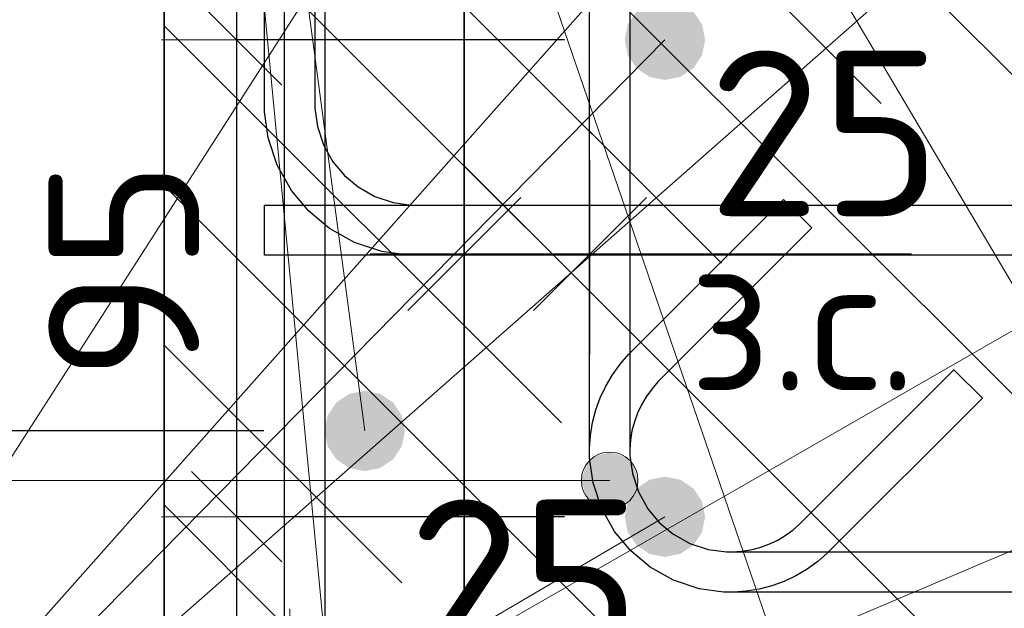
# Model space of a CAD drawing. Header units: metres. Extents: x -38 to 97, y -15 to 21.
# Tile 82 of 132: x 72.206 to 72.402, y 5.385 to 5.502. Entities that reach past the tile are written whole.
import ezdxf

# ---------------------------------------------------------------- set-up
doc = ezdxf.new("R2010")
doc.units = ezdxf.units.M
doc.header["$PDMODE"] = 65
for name, color, linetype, lineweight in [('XR$3$Арм.стержн. Хомут', 240, 'Continuous', 35), ('XR$3$Арм.стержн.горизонт. 1', 180, 'Continuous', 35), ('XR$3$Размерная линия (1)', 7, 'Continuous', 13), ('XR$3$Размерная линия_ общее', 7, 'Continuous', 13), ('XR$5$Арм. стержнями нижней зоны', 180, 'Continuous', 35), ('XR$5$Арм.стержн. Арматура края', 96, 'Continuous', 35), ('XR$5$Арм.стержн. Хомут', 240, 'Continuous', 35), ('XR$5$Арм.стержн.горизонт. 1', 180, 'Continuous', 35), ('XR$5$Размерная линия (1)', 7, 'Continuous', 13), ('XR$5$Размерная линия_ общее', 7, 'Continuous', 13)]:
    doc.layers.add(name, color=color, linetype=linetype, lineweight=lineweight)
doc.styles.add('ISOCPEUR', font='txt')
doc.dimstyles.new('DIMSTYLE_11', dxfattribs={"dimtxt": 0.033, "dimasz": 0.0375, "dimexe": 0, "dimexo": 0, "dimgap": 0.0165, "dimtad": 2, "dimdec": 0, "dimlfac": 1000, "dimrnd": 1, "dimzin": 12, "dimdsep": 46, "dimtxsty": 'ISOCPEUR', "dimblk1": 'ALL_ML_STRICH', "dimblk2": 'ALL_ML_STRICH', "dimsah": 1, "dimcen": 0, "dimclrd": 7, "dimclre": 256, "dimclrt": 7, "dimadec": 0, "dimazin": 0, "dimtfac": 1, "dimtdec": 0, "dimtix": 1, "dimtmove": 2, "dimatfit": 3, "dimfxl": 0, "dimtvp": 1.2, "dimtzin": 0, "dimlwd": 0, "dimlwe": -3, "dimarcsym": 0})
doc.dimstyles.new('DIMSTYLE_12', dxfattribs={"dimtxt": 0.03, "dimasz": 0.03, "dimexe": 0, "dimexo": 0, "dimgap": 0.015, "dimtad": 2, "dimdec": 0, "dimlfac": 1000, "dimrnd": 1, "dimzin": 12, "dimdsep": 46, "dimtxsty": 'ISOCPEUR', "dimblk1": 'ALL_ML_STRICH', "dimblk2": 'ALL_ML_STRICH', "dimsah": 1, "dimcen": 0, "dimclrd": 7, "dimclre": 256, "dimclrt": 7, "dimadec": 0, "dimazin": 0, "dimtfac": 1, "dimtdec": 0, "dimtix": 1, "dimtmove": 2, "dimatfit": 3, "dimfxl": 0, "dimtzin": 0, "dimlwd": 0, "dimlwe": -3, "dimarcsym": 0})
doc.dimstyles.new('DIMSTYLE_14', dxfattribs={"dimtxt": 0.03, "dimasz": 0.03, "dimexe": 0, "dimexo": 0, "dimgap": 0.015, "dimtad": 2, "dimdec": 0, "dimlfac": 1000, "dimrnd": 1, "dimzin": 12, "dimdsep": 46, "dimtxsty": 'ISOCPEUR', "dimblk1": 'ALL_ML_STRICH', "dimblk2": 'ALL_ML_STRICH', "dimsah": 1, "dimcen": 0, "dimclrd": 7, "dimclre": 256, "dimclrt": 7, "dimadec": 0, "dimazin": 0, "dimtfac": 1, "dimtdec": 0, "dimtix": 1, "dimtmove": 2, "dimatfit": 3, "dimfxl": 0, "dimtvp": 1.2, "dimtzin": 0, "dimlwd": 0, "dimlwe": -3, "dimarcsym": 0})
doc.dimstyles.new('DIMSTYLE_15', dxfattribs={"dimtxt": 0.03, "dimasz": 0.03, "dimexe": 0, "dimexo": 0, "dimgap": 0.015, "dimtad": 0, "dimdec": 0, "dimlfac": 1000, "dimrnd": 1, "dimzin": 12, "dimdsep": 46, "dimtxsty": 'ISOCPEUR', "dimblk1": 'ALL_ML_STRICH', "dimblk2": 'ALL_ML_STRICH', "dimsah": 1, "dimcen": 0, "dimclrd": 7, "dimclre": 256, "dimclrt": 7, "dimadec": 0, "dimazin": 0, "dimtfac": 1, "dimtdec": 0, "dimtix": 1, "dimtmove": 2, "dimatfit": 3, "dimfxl": 0, "dimtvp": 1.2, "dimtzin": 0, "dimlwd": 0, "dimlwe": -3, "dimarcsym": 0})
doc.dimstyles.new('DIMSTYLE_24', dxfattribs={"dimtxt": 0.03, "dimasz": 0.03, "dimexe": 0, "dimexo": 0, "dimgap": 0.015, "dimtad": 2, "dimdec": 0, "dimlfac": 1000, "dimrnd": 5, "dimzin": 12, "dimdsep": 46, "dimtxsty": 'ISOCPEUR', "dimblk1": 'ALL_ML_STRICH', "dimblk2": 'ALL_ML_STRICH', "dimsah": 1, "dimcen": 0, "dimclrd": 7, "dimclre": 256, "dimclrt": 7, "dimadec": 0, "dimazin": 0, "dimtfac": 1, "dimtdec": 0, "dimtix": 1, "dimtmove": 2, "dimatfit": 3, "dimfxl": 0, "dimtzin": 0, "dimlwd": 0, "dimlwe": -3, "dimarcsym": 0})
pattern_1 = [(135, (0, 0), (-0.031819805, -0.031819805), [0.4, -0.05, 0, -0.05]), (135, (-0.01591, -0.01591), (-0.031819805, -0.031819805), [0.8, -0.1, 0.1, -0.1])]

# ---------------------------------------------------------------- blocks, each defined once
blk = doc.blocks.new('ALL_ML_STRICH')
at = {"color": 0, "linetype": 'ByBlock', "lineweight": -2}
for p, q in [((0, -0.5), (0, 0.5)), ((-0.3, -0.3), (0.3, 0.3)), ((-1, 0), (0.5, 0))]:
    blk.add_line(p, q, dxfattribs=at)
blk = doc.blocks.new('*D77')
at = {"layer": 'DEFPOINTS', "color": 7, "linetype": 'Continuous', "lineweight": 13, "transparency": 33554687}
for p in [(72.29474, 5.66307), (72.1744, 5.36307), (72.2947, 5.36307)]:
    blk.add_point(p, dxfattribs=at)
at = {"layer": 'XR$3$Размерная линия (1)', "color": 9, "linetype": 'Continuous', "lineweight": -2, "true_color": 0xc7c7c7, "transparency": 33554687}
for p, q in [((72.27474, 5.66307), (72.1744, 5.66307)), ((72.2747, 5.36307), (72.1744, 5.36307))]:
    blk.add_line(p, q, dxfattribs=at)
at = {"layer": 'XR$3$Размерная линия (1)', "color": 7, "linetype": 'Continuous', "lineweight": -2, "transparency": 33554687}
blk.add_line((72.1744, 5.36307), (72.1744, 5.66307), dxfattribs=at)
at = {"layer": 'XR$3$Размерная линия (1)', "color": 7, "linetype": 'Continuous', "lineweight": 13, "transparency": 33554687, "xscale": 0.03, "yscale": 0.03, "zscale": 0.03}
for p, rotation in [((72.1744, 5.66307), 90), ((72.1744, 5.36307), 270)]:
    blk.add_blockref('ALL_ML_STRICH', p, dxfattribs=dict(at, rotation=rotation))
at = {"layer": 'XR$3$Размерная линия (1)', "color": 7, "linetype": 'Continuous', "lineweight": 13, "transparency": 33554687, "insert": (72.1519, 5.51457), "char_height": 0.03, "width": 0.09, "attachment_point": 5, "rotation": 90, "style": 'ISOCPEUR'}
blk.add_mtext('\\A1;{300}', dxfattribs=at)
blk = doc.blocks.new('*D82')
at = {"layer": 'DEFPOINTS', "color": 7, "linetype": 'Continuous', "lineweight": 13, "transparency": 33554687}
for p in [(72.33466, 5.40307), (72.29474, 5.36307), (72.29474, 5.28783)]:
    blk.add_point(p, dxfattribs=at)
at = {"layer": 'XR$3$Размерная линия (1)', "color": 9, "linetype": 'Continuous', "lineweight": -2, "true_color": 0xc7c7c7, "transparency": 33554687}
for p, q in [((72.33466, 5.38307), (72.33466, 5.28783)), ((72.29474, 5.34307), (72.29474, 5.28783))]:
    blk.add_line(p, q, dxfattribs=at)
at = {"layer": 'XR$3$Размерная линия (1)', "color": 7, "linetype": 'Continuous', "lineweight": -2, "transparency": 33554687}
blk.add_line((72.29474, 5.28783), (72.33466, 5.28783), dxfattribs=at)
at = {"layer": 'XR$3$Размерная линия (1)', "color": 7, "linetype": 'Continuous', "lineweight": 13, "transparency": 33554687, "xscale": 0.03, "yscale": 0.03, "zscale": 0.03, "rotation": 180}
blk.add_blockref('ALL_ML_STRICH', (72.29474, 5.28783), dxfattribs=at)
at = {"layer": 'XR$3$Размерная линия (1)', "color": 7, "linetype": 'Continuous', "lineweight": 13, "transparency": 33554687, "xscale": 0.03, "yscale": 0.03, "zscale": 0.03}
blk.add_blockref('ALL_ML_STRICH', (72.33466, 5.28783), dxfattribs=at)
at = {"layer": 'XR$3$Размерная линия (1)', "color": 7, "linetype": 'Continuous', "lineweight": 13, "transparency": 33554687, "insert": (72.25144, 5.26076), "char_height": 0.03, "width": 0.06, "attachment_point": 5, "style": 'ISOCPEUR'}
blk.add_mtext('\\A1;{40}', dxfattribs=at)
blk = doc.blocks.new('*D83')
at = {"layer": 'DEFPOINTS', "color": 7, "linetype": 'Continuous', "lineweight": 13, "transparency": 33554687}
for p in [(72.33466, 5.40307), (72.41966, 5.40307), (72.33466, 5.28783)]:
    blk.add_point(p, dxfattribs=at)
at = {"layer": 'XR$3$Размерная линия (1)', "color": 9, "linetype": 'Continuous', "lineweight": -2, "true_color": 0xc7c7c7, "transparency": 33554687}
for p, q in [((72.33466, 5.38307), (72.33466, 5.28783)), ((72.41966, 5.38307), (72.41966, 5.28783))]:
    blk.add_line(p, q, dxfattribs=at)
at = {"layer": 'XR$3$Размерная линия (1)', "color": 7, "linetype": 'Continuous', "lineweight": -2, "transparency": 33554687}
blk.add_line((72.33466, 5.28783), (72.41966, 5.28783), dxfattribs=at)
at = {"layer": 'XR$3$Размерная линия (1)', "color": 7, "linetype": 'Continuous', "lineweight": 13, "transparency": 33554687, "xscale": 0.03, "yscale": 0.03, "zscale": 0.03, "rotation": 180}
blk.add_blockref('ALL_ML_STRICH', (72.33466, 5.28783), dxfattribs=at)
at = {"layer": 'XR$3$Размерная линия (1)', "color": 7, "linetype": 'Continuous', "lineweight": 13, "transparency": 33554687, "xscale": 0.03, "yscale": 0.03, "zscale": 0.03}
blk.add_blockref('ALL_ML_STRICH', (72.41966, 5.28783), dxfattribs=at)
at = {"layer": 'XR$3$Размерная линия (1)', "color": 7, "linetype": 'Continuous', "lineweight": 13, "transparency": 33554687, "insert": (72.37866, 5.31033), "char_height": 0.03, "width": 0.06, "attachment_point": 5, "style": 'ISOCPEUR'}
blk.add_mtext('\\A1;{85}', dxfattribs=at)
blk = doc.blocks.new('*D91')
at = {"layer": 'DEFPOINTS', "color": 7, "linetype": 'Continuous', "lineweight": 13, "transparency": 33554687}
for p in [(72.29474, 5.45544), (72.29474, 5.42045), (72.31974, 5.41545)]:
    blk.add_point(p, dxfattribs=at)
at = {"layer": 'XR$3$Размерная линия_ общее', "color": 253, "linetype": 'Continuous', "lineweight": -2, "true_color": 0xa0a0a0, "transparency": 33554687}
for p, q in [((72.29474, 5.44045), (72.29474, 5.45544)), ((72.31974, 5.43545), (72.31974, 5.45544))]:
    blk.add_line(p, q, dxfattribs=at)
at = {"layer": 'XR$3$Размерная линия_ общее', "color": 7, "linetype": 'Continuous', "lineweight": -2, "transparency": 33554687}
blk.add_line((72.29474, 5.45544), (72.31974, 5.45544), dxfattribs=at)
at = {"layer": 'XR$3$Размерная линия_ общее', "color": 7, "linetype": 'Continuous', "lineweight": 13, "transparency": 33554687, "xscale": 0.0375, "yscale": 0.0375, "zscale": 0.0375, "rotation": 180}
blk.add_blockref('ALL_ML_STRICH', (72.29474, 5.45544), dxfattribs=at)
at = {"layer": 'XR$3$Размерная линия_ общее', "color": 7, "linetype": 'Continuous', "lineweight": 13, "transparency": 33554687, "xscale": 0.0375, "yscale": 0.0375, "zscale": 0.0375}
blk.add_blockref('ALL_ML_STRICH', (72.31974, 5.45544), dxfattribs=at)
at = {"layer": 'XR$3$Размерная линия_ общее', "color": 7, "linetype": 'Continuous', "lineweight": 13, "transparency": 33554687, "insert": (72.36647, 5.47944), "char_height": 0.033, "width": 0.066, "attachment_point": 5, "style": 'ISOCPEUR'}
blk.add_mtext('\\A1;{25}', dxfattribs=at)
at = {"layer": 'XR$3$Размерная линия_ общее', "color": 7, "linetype": 'Continuous', "lineweight": 13, "transparency": 33554687, "insert": (72.33952, 5.45523), "char_height": 0.027, "width": 0.00135, "attachment_point": 1, "line_spacing_factor": 0.60241, "style": 'ISOCPEUR'}
blk.add_mtext('з.с.', dxfattribs=at)
blk = doc.blocks.new('*D152')
at = {"layer": 'DEFPOINTS', "color": 7, "linetype": 'Continuous', "lineweight": 13, "transparency": 33554687}
for p in [(72.33466, 5.40307), (72.2494, 5.36307), (72.2947, 5.36307)]:
    blk.add_point(p, dxfattribs=at)
at = {"layer": 'XR$3$Размерная линия (1)', "color": 9, "linetype": 'Continuous', "lineweight": -2, "true_color": 0xc7c7c7, "transparency": 33554687}
for p, q in [((72.31466, 5.40307), (72.2494, 5.40307)), ((72.2747, 5.36307), (72.2494, 5.36307))]:
    blk.add_line(p, q, dxfattribs=at)
at = {"layer": 'XR$3$Размерная линия (1)', "color": 7, "linetype": 'Continuous', "lineweight": -2, "transparency": 33554687}
blk.add_line((72.2494, 5.36307), (72.2494, 5.40307), dxfattribs=at)
at = {"layer": 'XR$3$Размерная линия (1)', "color": 7, "linetype": 'Continuous', "lineweight": 13, "transparency": 33554687, "xscale": 0.03, "yscale": 0.03, "zscale": 0.03}
for p, rotation in [((72.2494, 5.40307), 90), ((72.2494, 5.36307), 270)]:
    blk.add_blockref('ALL_ML_STRICH', p, dxfattribs=dict(at, rotation=rotation))
at = {"layer": 'XR$3$Размерная линия (1)', "color": 7, "linetype": 'Continuous', "lineweight": 13, "transparency": 33554687, "insert": (72.22732, 5.32133), "char_height": 0.03, "width": 0.06, "attachment_point": 5, "rotation": 90, "style": 'ISOCPEUR'}
blk.add_mtext('\\A1;{40}', dxfattribs=at)
blk = doc.blocks.new('*D153')
at = {"layer": 'DEFPOINTS', "color": 7, "linetype": 'Continuous', "lineweight": 13, "transparency": 33554687}
for p in [(72.33466, 5.49807), (72.2494, 5.40307), (72.33466, 5.40307)]:
    blk.add_point(p, dxfattribs=at)
at = {"layer": 'XR$3$Размерная линия (1)', "color": 9, "linetype": 'Continuous', "lineweight": -2, "true_color": 0xc7c7c7, "transparency": 33554687}
for p, q in [((72.31466, 5.49807), (72.2494, 5.49807)), ((72.31466, 5.40307), (72.2494, 5.40307))]:
    blk.add_line(p, q, dxfattribs=at)
at = {"layer": 'XR$3$Размерная линия (1)', "color": 7, "linetype": 'Continuous', "lineweight": -2, "transparency": 33554687}
blk.add_line((72.2494, 5.40307), (72.2494, 5.49807), dxfattribs=at)
at = {"layer": 'XR$3$Размерная линия (1)', "color": 7, "linetype": 'Continuous', "lineweight": 13, "transparency": 33554687, "xscale": 0.03, "yscale": 0.03, "zscale": 0.03}
for p, rotation in [((72.2494, 5.49807), 90), ((72.2494, 5.40307), 270)]:
    blk.add_blockref('ALL_ML_STRICH', p, dxfattribs=dict(at, rotation=rotation))
at = {"layer": 'XR$3$Размерная линия (1)', "color": 7, "linetype": 'Continuous', "lineweight": 13, "transparency": 33554687, "insert": (72.2269, 5.45207), "char_height": 0.03, "width": 0.06, "attachment_point": 5, "rotation": 90, "style": 'ISOCPEUR'}
blk.add_mtext('\\A1;{95}', dxfattribs=at)
blk = doc.blocks.new('*D154')
at = {"layer": 'DEFPOINTS', "color": 7, "linetype": 'Continuous', "lineweight": 13, "transparency": 33554687}
for p in [(72.3497, 5.61807), (72.2494, 5.49807), (72.33466, 5.49807)]:
    blk.add_point(p, dxfattribs=at)
at = {"layer": 'XR$3$Размерная линия (1)', "color": 9, "linetype": 'Continuous', "lineweight": -2, "true_color": 0xc7c7c7, "transparency": 33554687}
for p, q in [((72.3297, 5.61807), (72.2494, 5.61807)), ((72.31466, 5.49807), (72.2494, 5.49807))]:
    blk.add_line(p, q, dxfattribs=at)
at = {"layer": 'XR$3$Размерная линия (1)', "color": 7, "linetype": 'Continuous', "lineweight": -2, "transparency": 33554687}
blk.add_line((72.2494, 5.49807), (72.2494, 5.61807), dxfattribs=at)
at = {"layer": 'XR$3$Размерная линия (1)', "color": 7, "linetype": 'Continuous', "lineweight": 13, "transparency": 33554687, "xscale": 0.03, "yscale": 0.03, "zscale": 0.03}
for p, rotation in [((72.2494, 5.61807), 90), ((72.2494, 5.49807), 270)]:
    blk.add_blockref('ALL_ML_STRICH', p, dxfattribs=dict(at, rotation=rotation))
at = {"layer": 'XR$3$Размерная линия (1)', "color": 7, "linetype": 'Continuous', "lineweight": 13, "transparency": 33554687, "insert": (72.2269, 5.56257), "char_height": 0.03, "width": 0.09, "attachment_point": 5, "rotation": 90, "style": 'ISOCPEUR'}
blk.add_mtext('\\A1;{120}', dxfattribs=at)
blk = doc.blocks.new('*D877')
at = {"layer": 'DEFPOINTS', "color": 7, "linetype": 'Continuous', "lineweight": 13, "transparency": 33554687}
for p in [(72.23488, 5.61517), (72.10014, 5.25517), (72.23488, 5.25517)]:
    blk.add_point(p, dxfattribs=at)
at = {"layer": 'XR$5$Размерная линия (1)', "color": 9, "linetype": 'Continuous', "lineweight": -2, "true_color": 0xc7c7c7, "transparency": 33554687}
for p, q in [((72.21488, 5.61517), (72.10014, 5.61517)), ((72.21488, 5.25517), (72.10014, 5.25517))]:
    blk.add_line(p, q, dxfattribs=at)
at = {"layer": 'XR$5$Размерная линия (1)', "color": 7, "linetype": 'Continuous', "lineweight": -2, "transparency": 33554687}
blk.add_line((72.10014, 5.25517), (72.10014, 5.61517), dxfattribs=at)
at = {"layer": 'XR$5$Размерная линия (1)', "color": 7, "linetype": 'Continuous', "lineweight": 13, "transparency": 33554687, "xscale": 0.03, "yscale": 0.03, "zscale": 0.03}
for p, rotation in [((72.10014, 5.61517), 90), ((72.10014, 5.25517), 270)]:
    blk.add_blockref('ALL_ML_STRICH', p, dxfattribs=dict(at, rotation=rotation))
at = {"layer": 'XR$5$Размерная линия (1)', "color": 7, "linetype": 'Continuous', "lineweight": 13, "transparency": 33554687, "insert": (72.07764, 5.43667), "char_height": 0.03, "width": 0.09, "attachment_point": 5, "rotation": 90, "style": 'ISOCPEUR'}
blk.add_mtext('\\A1;{360}', dxfattribs=at)
blk = doc.blocks.new('*D879')
at = {"layer": 'DEFPOINTS', "color": 7, "linetype": 'Continuous', "lineweight": 13, "transparency": 33554687}
for p in [(72.27481, 5.42017), (72.18708, 5.29517), (72.27481, 5.29517)]:
    blk.add_point(p, dxfattribs=at)
at = {"layer": 'XR$5$Размерная линия (1)', "color": 9, "linetype": 'Continuous', "lineweight": -2, "true_color": 0xc7c7c7, "transparency": 33554687}
for p, q in [((72.25481, 5.42017), (72.18708, 5.42017)), ((72.25481, 5.29517), (72.18708, 5.29517))]:
    blk.add_line(p, q, dxfattribs=at)
at = {"layer": 'XR$5$Размерная линия (1)', "color": 7, "linetype": 'Continuous', "lineweight": -2, "transparency": 33554687}
blk.add_line((72.18708, 5.29517), (72.18708, 5.42017), dxfattribs=at)
at = {"layer": 'XR$5$Размерная линия (1)', "color": 7, "linetype": 'Continuous', "lineweight": 13, "transparency": 33554687, "xscale": 0.03, "yscale": 0.03, "zscale": 0.03}
for p, rotation in [((72.18708, 5.42017), 90), ((72.18708, 5.29517), 270)]:
    blk.add_blockref('ALL_ML_STRICH', p, dxfattribs=dict(at, rotation=rotation))
at = {"layer": 'XR$5$Размерная линия (1)', "color": 7, "linetype": 'Continuous', "lineweight": 13, "transparency": 33554687, "insert": (72.16458, 5.36217), "char_height": 0.03, "width": 0.09, "attachment_point": 5, "rotation": 90, "style": 'ISOCPEUR'}
blk.add_mtext('\\A1;{125}', dxfattribs=at)
blk = doc.blocks.new('*D880')
at = {"layer": 'DEFPOINTS', "color": 7, "linetype": 'Continuous', "lineweight": 13, "transparency": 33554687}
for p in [(72.27492, 5.57017), (72.18708, 5.42017), (72.27481, 5.42017)]:
    blk.add_point(p, dxfattribs=at)
at = {"layer": 'XR$5$Размерная линия (1)', "color": 9, "linetype": 'Continuous', "lineweight": -2, "true_color": 0xc7c7c7, "transparency": 33554687}
for p, q in [((72.25492, 5.57017), (72.18708, 5.57017)), ((72.25481, 5.42017), (72.18708, 5.42017))]:
    blk.add_line(p, q, dxfattribs=at)
at = {"layer": 'XR$5$Размерная линия (1)', "color": 7, "linetype": 'Continuous', "lineweight": -2, "transparency": 33554687}
blk.add_line((72.18708, 5.42017), (72.18708, 5.57017), dxfattribs=at)
at = {"layer": 'XR$5$Размерная линия (1)', "color": 7, "linetype": 'Continuous', "lineweight": 13, "transparency": 33554687, "xscale": 0.03, "yscale": 0.03, "zscale": 0.03}
for p, rotation in [((72.18708, 5.57017), 90), ((72.18708, 5.42017), 270)]:
    blk.add_blockref('ALL_ML_STRICH', p, dxfattribs=dict(at, rotation=rotation))
at = {"layer": 'XR$5$Размерная линия (1)', "color": 7, "linetype": 'Continuous', "lineweight": 13, "transparency": 33554687, "insert": (72.16458, 5.49967), "char_height": 0.03, "width": 0.09, "attachment_point": 5, "rotation": 90, "style": 'ISOCPEUR'}
blk.add_mtext('\\A1;{150}', dxfattribs=at)
blk = doc.blocks.new('*D882')
at = {"layer": 'DEFPOINTS', "color": 7, "linetype": 'Continuous', "lineweight": 13, "transparency": 33554687}
for p in [(72.23496, 5.36602), (72.23496, 5.33103), (72.25996, 5.32603)]:
    blk.add_point(p, dxfattribs=at)
at = {"layer": 'XR$5$Размерная линия_ общее', "color": 253, "linetype": 'Continuous', "lineweight": -2, "true_color": 0xa0a0a0, "transparency": 33554687}
for p, q in [((72.23496, 5.35103), (72.23496, 5.36602)), ((72.25996, 5.34603), (72.25996, 5.36602))]:
    blk.add_line(p, q, dxfattribs=at)
at = {"layer": 'XR$5$Размерная линия_ общее', "color": 7, "linetype": 'Continuous', "lineweight": -2, "transparency": 33554687}
blk.add_line((72.23496, 5.36602), (72.25996, 5.36602), dxfattribs=at)
at = {"layer": 'XR$5$Размерная линия_ общее', "color": 7, "linetype": 'Continuous', "lineweight": 13, "transparency": 33554687, "xscale": 0.0375, "yscale": 0.0375, "zscale": 0.0375, "rotation": 180}
blk.add_blockref('ALL_ML_STRICH', (72.23496, 5.36602), dxfattribs=at)
at = {"layer": 'XR$5$Размерная линия_ общее', "color": 7, "linetype": 'Continuous', "lineweight": 13, "transparency": 33554687, "xscale": 0.0375, "yscale": 0.0375, "zscale": 0.0375}
blk.add_blockref('ALL_ML_STRICH', (72.25996, 5.36602), dxfattribs=at)
at = {"layer": 'XR$5$Размерная линия_ общее', "color": 7, "linetype": 'Continuous', "lineweight": 13, "transparency": 33554687, "insert": (72.30669, 5.39002), "char_height": 0.033, "width": 0.066, "attachment_point": 5, "style": 'ISOCPEUR'}
blk.add_mtext('\\A1;{25}', dxfattribs=at)
at = {"layer": 'XR$5$Размерная линия_ общее', "color": 7, "linetype": 'Continuous', "lineweight": 13, "transparency": 33554687, "insert": (72.27974, 5.36581), "char_height": 0.027, "width": 0.00135, "attachment_point": 1, "line_spacing_factor": 0.60241, "style": 'ISOCPEUR'}
blk.add_mtext('з.с.', dxfattribs=at)

msp = doc.modelspace()

# ---------------------------------------------------------------- hatches: boundary and pattern name
at = {"linetype": 'Continuous', "lineweight": 25, "transparency": 33554687}
h = msp.add_hatch(dxfattribs=at)
h.set_pattern_fill('__________540', scale=0.015, style=0, pattern_type=2)
h.set_pattern_definition(pattern_1)
h.paths.add_polyline_path([(72.5447, 5.66307), (72.2947, 5.66307), (72.2947, 5.36307), (72.5447, 5.36307)], flags=0)
at = {"linetype": 'Continuous', "lineweight": 13, "transparency": 33554687}
h = msp.add_hatch(dxfattribs=at)
h.set_pattern_fill('__________540', scale=0.015, style=0, pattern_type=2)
h.set_pattern_definition(pattern_1)
h.paths.add_polyline_path([(72.23496, 5.61517), (72.23496, 5.41517), (72.83857, 5.41517), (72.83857, 5.61517)], flags=0)
h = msp.add_hatch(dxfattribs=at)
h.set_pattern_fill('__________540', scale=0.015, style=0, pattern_type=2)
h.set_pattern_definition(pattern_1)
h.paths.add_polyline_path([(72.53496, 5.41517), (72.23496, 5.41517), (72.23496, 5.25517), (72.53496, 5.25517)], flags=0)
at = {"layer": 'XR$3$Арм.стержн. Хомут', "linetype": 'Continuous', "lineweight": 13, "transparency": 33554687}
for points in [[(72.31883, 5.41314), (72.32085, 5.40549), (72.32085, 5.41517)], [(72.32085, 5.41517), (72.32366, 5.40471), (72.32366, 5.41596)], [(72.32085, 5.41517), (72.32085, 5.40549), (72.32366, 5.40471)], [(72.32366, 5.41596), (72.32366, 5.40471), (72.32648, 5.40549)], [(72.32366, 5.41596), (72.32648, 5.40549), (72.32648, 5.41517)], [(72.32648, 5.41517), (72.32648, 5.40549), (72.3285, 5.40752)], [(72.32648, 5.41517), (72.3285, 5.40752), (72.3285, 5.41314)], [(72.31883, 5.40752), (72.31883, 5.41314), (72.31804, 5.41033)], [(72.31883, 5.41314), (72.31883, 5.40752), (72.32085, 5.40549)], [(72.3285, 5.41314), (72.3285, 5.40752), (72.32929, 5.41033)]]:
    msp.add_hatch(color=7, dxfattribs=at).paths.add_polyline_path(points)
at = {"layer": 'XR$3$Арм.стержн.горизонт. 1', "linetype": 'Continuous', "lineweight": 50, "transparency": 33554687}
for points in [[(72.34266, 5.49807), (72.34206, 5.50113), (72.34032, 5.50372), (72.33773, 5.50546), (72.33466, 5.50607), (72.3316, 5.50546), (72.32901, 5.50372), (72.32727, 5.50113), (72.32666, 5.49807), (72.32727, 5.49501), (72.32901, 5.49241), (72.3316, 5.49068), (72.33466, 5.49007), (72.33773, 5.49068), (72.34032, 5.49241), (72.34206, 5.49501)], [(72.34266, 5.40307), (72.34206, 5.40613), (72.34032, 5.40872), (72.33773, 5.41046), (72.33466, 5.41107), (72.3316, 5.41046), (72.32901, 5.40872), (72.32727, 5.40613), (72.32666, 5.40307), (72.32727, 5.40001), (72.32901, 5.39741), (72.3316, 5.39568), (72.33466, 5.39507), (72.33773, 5.39568), (72.34032, 5.39741), (72.34206, 5.40001)]]:
    msp.add_hatch(color=7, dxfattribs=at).paths.add_polyline_path(points)
at = {"layer": 'XR$5$Арм.стержн.горизонт. 1', "linetype": 'Continuous', "lineweight": 50, "transparency": 33554687}
msp.add_hatch(color=7, dxfattribs=at).paths.add_polyline_path([(72.28289, 5.42017), (72.28228, 5.42323), (72.28054, 5.42583), (72.27795, 5.42756), (72.27489, 5.42817), (72.27182, 5.42756), (72.26923, 5.42583), (72.26749, 5.42323), (72.26689, 5.42017), (72.26749, 5.41711), (72.26923, 5.41452), (72.27182, 5.41278), (72.27489, 5.41217), (72.27795, 5.41278), (72.28054, 5.41452), (72.28228, 5.41711)])

# ---------------------------------------------------------------- linework, layer by layer
at = {"color": 7, "linetype": 'Continuous', "lineweight": 35, "transparency": 33554687}
for p, q in [((72.2947, 5.66307), (72.2947, 5.36307)), ((72.23496, 5.61517), (72.23496, 5.41517)), ((72.23496, 5.41517), (72.23496, 5.25517))]:
    msp.add_line(p, q, dxfattribs=at)
at = {"color": 7, "linetype": 'Continuous', "lineweight": 13, "transparency": 33554687}
msp.add_line((72.31974, 5.45544), (72.38374, 5.45544), dxfattribs=at)
at = {"layer": 'XR$3$Арм.стержн. Хомут', "color": 7, "linetype": 'Continuous', "lineweight": 13, "transparency": 33554687}
for p, q in [((72.32366, 5.41596), (72.32366, 5.41596)), ((72.16914, 5.41033), (72.32366, 5.41033)), ((72.31804, 5.41033), (72.31804, 5.41033)), ((72.32929, 5.41033), (72.32929, 5.41033)), ((72.32366, 5.40471), (72.32366, 5.40471))]:
    msp.add_line(p, q, dxfattribs=at)
at = {"layer": 'XR$3$Арм.стержн. Хомут', "color": 40, "linetype": 'Continuous', "lineweight": 25, "transparency": 33554687}
for points in [[(72.32766, 5.60684), (72.32766, 5.4153), (72.32817, 5.41168), (72.32937, 5.40802), (72.33125, 5.40467), (72.33353, 5.40194), (72.33626, 5.39966), (72.33962, 5.39778), (72.34328, 5.39657), (72.3469, 5.39607), (72.34805, 5.39607), (72.34993, 5.3962), (72.35178, 5.3965), (72.35359, 5.39697), (72.35532, 5.39759), (72.35698, 5.39837), (72.35859, 5.39932), (72.36011, 5.40042), (72.36154, 5.40165), (72.39221, 5.43233), (72.39787, 5.42667), (72.36699, 5.3958), (72.36509, 5.39414), (72.36297, 5.39261), (72.36071, 5.39129), (72.35838, 5.39019), (72.35596, 5.38932), (72.35343, 5.38866), (72.35085, 5.38824), (72.34833, 5.38807), (72.34634, 5.38807), (72.34146, 5.38875), (72.33638, 5.39042), (72.3317, 5.39304), (72.32785, 5.39626), (72.32464, 5.40011), (72.32202, 5.40478), (72.32034, 5.40986), (72.31966, 5.41474), (72.31966, 5.60739)], [(72.32766, 5.60684), (72.32766, 5.4153), (72.32817, 5.41168), (72.32937, 5.40802), (72.33125, 5.40467), (72.33353, 5.40194), (72.33626, 5.39966), (72.33962, 5.39778), (72.34328, 5.39657), (72.3469, 5.39607), (72.34805, 5.39607), (72.34993, 5.3962), (72.35178, 5.3965), (72.35359, 5.39697), (72.35532, 5.39759), (72.35698, 5.39837), (72.35859, 5.39932), (72.36011, 5.40042), (72.36154, 5.40165), (72.39221, 5.43233), (72.39787, 5.42667), (72.36699, 5.3958), (72.36509, 5.39414), (72.36297, 5.39261), (72.36071, 5.39129), (72.35838, 5.39019), (72.35596, 5.38932), (72.35343, 5.38866), (72.35085, 5.38824), (72.34833, 5.38807), (72.34634, 5.38807), (72.34146, 5.38875), (72.33638, 5.39042), (72.3317, 5.39304), (72.32785, 5.39626), (72.32464, 5.40011), (72.32202, 5.40478), (72.32034, 5.40986), (72.31966, 5.41474), (72.31966, 5.60739)], [(72.32766, 5.60684), (72.32766, 5.4153), (72.32817, 5.41168), (72.32937, 5.40802), (72.33125, 5.40467), (72.33353, 5.40194), (72.33626, 5.39966), (72.33962, 5.39778), (72.34328, 5.39657), (72.3469, 5.39607), (72.34805, 5.39607), (72.34993, 5.3962), (72.35178, 5.3965), (72.35359, 5.39697), (72.35532, 5.39759), (72.35698, 5.39837), (72.35859, 5.39932), (72.36011, 5.40042), (72.36154, 5.40165), (72.39221, 5.43233), (72.39787, 5.42667), (72.36699, 5.3958), (72.36509, 5.39414), (72.36297, 5.39261), (72.36071, 5.39129), (72.35838, 5.39019), (72.35596, 5.38932), (72.35343, 5.38866), (72.35085, 5.38824), (72.34833, 5.38807), (72.34634, 5.38807), (72.34146, 5.38875), (72.33638, 5.39042), (72.3317, 5.39304), (72.32785, 5.39626), (72.32464, 5.40011), (72.32202, 5.40478), (72.32034, 5.40986), (72.31966, 5.41474), (72.31966, 5.60739)], [(72.49303, 5.38807), (72.34634, 5.38807), (72.34146, 5.38875), (72.33638, 5.39042), (72.3317, 5.39304), (72.32785, 5.39626), (72.32464, 5.40011), (72.32202, 5.40478), (72.32034, 5.40986), (72.31966, 5.41474), (72.31966, 5.41673), (72.31984, 5.41925), (72.32026, 5.42183), (72.32092, 5.42436), (72.32179, 5.42678), (72.32289, 5.42911), (72.32421, 5.43137), (72.32574, 5.43349), (72.3274, 5.4354), (72.35827, 5.46627), (72.36393, 5.46061)], [(72.49303, 5.38807), (72.34634, 5.38807), (72.34146, 5.38875), (72.33638, 5.39042), (72.3317, 5.39304), (72.32785, 5.39626), (72.32464, 5.40011), (72.32202, 5.40478), (72.32034, 5.40986), (72.31966, 5.41474), (72.31966, 5.41673), (72.31984, 5.41925), (72.32026, 5.42183), (72.32092, 5.42436), (72.32179, 5.42678), (72.32289, 5.42911), (72.32421, 5.43137), (72.32574, 5.43349), (72.3274, 5.4354), (72.35827, 5.46627), (72.36393, 5.46061)], [(72.49303, 5.38807), (72.34634, 5.38807), (72.34146, 5.38875), (72.33638, 5.39042), (72.3317, 5.39304), (72.32785, 5.39626), (72.32464, 5.40011), (72.32202, 5.40478), (72.32034, 5.40986), (72.31966, 5.41474), (72.31966, 5.41673), (72.31984, 5.41925), (72.32026, 5.42183), (72.32092, 5.42436), (72.32179, 5.42678), (72.32289, 5.42911), (72.32421, 5.43137), (72.32574, 5.43349), (72.3274, 5.4354), (72.35827, 5.46627), (72.36393, 5.46061)], [(72.36393, 5.46061), (72.33325, 5.42994), (72.33202, 5.42852), (72.33092, 5.42699), (72.32997, 5.42538), (72.32919, 5.42372), (72.32857, 5.42199), (72.3281, 5.42018), (72.3278, 5.41833), (72.32766, 5.41645), (72.32766, 5.4153), (72.32817, 5.41168), (72.32937, 5.40802), (72.33125, 5.40467), (72.33353, 5.40194), (72.33626, 5.39966), (72.33962, 5.39778), (72.34328, 5.39657), (72.3469, 5.39607), (72.49247, 5.39607)], [(72.36393, 5.46061), (72.33325, 5.42994), (72.33202, 5.42852), (72.33092, 5.42699), (72.32997, 5.42538), (72.32919, 5.42372), (72.32857, 5.42199), (72.3281, 5.42018), (72.3278, 5.41833), (72.32766, 5.41645), (72.32766, 5.4153), (72.32817, 5.41168), (72.32937, 5.40802), (72.33125, 5.40467), (72.33353, 5.40194), (72.33626, 5.39966), (72.33962, 5.39778), (72.34328, 5.39657), (72.3469, 5.39607), (72.49247, 5.39607)], [(72.36393, 5.46061), (72.33325, 5.42994), (72.33202, 5.42852), (72.33092, 5.42699), (72.32997, 5.42538), (72.32919, 5.42372), (72.32857, 5.42199), (72.3281, 5.42018), (72.3278, 5.41833), (72.32766, 5.41645), (72.32766, 5.4153), (72.32817, 5.41168), (72.32937, 5.40802), (72.33125, 5.40467), (72.33353, 5.40194), (72.33626, 5.39966), (72.33962, 5.39778), (72.34328, 5.39657), (72.3469, 5.39607), (72.49247, 5.39607)]]:
    msp.add_lwpolyline(points, dxfattribs=at)
at = {"layer": 'XR$3$Арм.стержн. Хомут', "color": 7, "linetype": 'Continuous', "lineweight": 13, "transparency": 33554687}
msp.add_circle((72.32366, 5.41033), 0.00563, dxfattribs=at)
at = {"layer": 'XR$3$Арм.стержн.горизонт. 1', "color": 7, "linetype": 'Continuous', "lineweight": 13, "transparency": 33554687}
for q in [(72.3347, 5.61807), (72.41963, 5.61807), (72.5047, 5.61807), (72.50474, 5.49807), (72.33466, 5.49807), (72.33466, 5.40307), (72.41966, 5.40307)]:
    msp.add_line((72.11391, 5.27357), q, dxfattribs=at)
at = {"layer": 'XR$5$Арм. стержнями нижней зоны', "color": 4, "linetype": 'Continuous', "lineweight": 25, "transparency": 33554687}
for points in [[(72.25493, 5.46517), (72.84357, 5.46517), (72.84357, 5.45517), (72.25493, 5.45517), (72.25493, 5.46517)], [(72.25494, 5.46517), (72.84357, 5.46517), (72.84357, 5.45517), (72.25494, 5.45517), (72.25494, 5.46517)]]:
    msp.add_lwpolyline(points, dxfattribs=at)
at = {"layer": 'XR$5$Арм.стержн. Арматура края', "color": 4, "linetype": 'Continuous', "lineweight": 25, "transparency": 33554687}
for points in [[(72.75496, 5.45517), (72.28352, 5.45517), (72.27831, 5.4559), (72.27287, 5.45769), (72.26786, 5.4605), (72.26373, 5.46395), (72.26028, 5.46807), (72.25748, 5.47308), (72.25568, 5.47852), (72.25496, 5.48374), (72.25496, 5.56061), (72.25568, 5.56582), (72.25748, 5.57126), (72.26028, 5.57627), (72.26373, 5.5804), (72.26786, 5.58385), (72.27287, 5.58665), (72.27831, 5.58845), (72.28352, 5.58917), (72.75496, 5.58917)], [(72.75496, 5.45517), (72.28352, 5.45517), (72.27831, 5.4559), (72.27287, 5.45769), (72.26786, 5.4605), (72.26373, 5.46395), (72.26028, 5.46807), (72.25748, 5.47308), (72.25568, 5.47852), (72.25496, 5.48374), (72.25496, 5.56061), (72.25568, 5.56582), (72.25748, 5.57126), (72.26028, 5.57627), (72.26373, 5.5804), (72.26786, 5.58385), (72.27287, 5.58665), (72.27831, 5.58845), (72.28352, 5.58917), (72.75496, 5.58917)], [(72.75496, 5.57917), (72.28421, 5.57917), (72.28058, 5.57867), (72.27691, 5.57746), (72.27355, 5.57558), (72.27083, 5.5733), (72.26855, 5.57057), (72.26667, 5.56722), (72.26546, 5.56355), (72.26496, 5.55992), (72.26496, 5.48443), (72.26546, 5.4808), (72.26667, 5.47713), (72.26855, 5.47377), (72.27083, 5.47105), (72.27355, 5.46877), (72.27691, 5.46689), (72.28058, 5.46568), (72.28421, 5.46517), (72.75496, 5.46517)], [(72.75496, 5.57917), (72.28421, 5.57917), (72.28058, 5.57867), (72.27691, 5.57746), (72.27355, 5.57558), (72.27083, 5.5733), (72.26855, 5.57057), (72.26667, 5.56722), (72.26546, 5.56355), (72.26496, 5.55992), (72.26496, 5.48443), (72.26546, 5.4808), (72.26667, 5.47713), (72.26855, 5.47377), (72.27083, 5.47105), (72.27355, 5.46877), (72.27691, 5.46689), (72.28058, 5.46568), (72.28421, 5.46517), (72.75496, 5.46517)]]:
    msp.add_lwpolyline(points, dxfattribs=at)
at = {"layer": 'XR$5$Арм.стержн. Хомут', "color": 40, "linetype": 'Continuous', "lineweight": 25, "transparency": 33554687}
for points in [[(72.48428, 5.27917), (72.2856, 5.27917), (72.28072, 5.27985), (72.27564, 5.28153), (72.27096, 5.28415), (72.26711, 5.28736), (72.2639, 5.29121), (72.26128, 5.29589), (72.2596, 5.30097), (72.25892, 5.30585), (72.25892, 5.5615), (72.2596, 5.56638), (72.26128, 5.57146), (72.2639, 5.57613), (72.26711, 5.57998), (72.27096, 5.5832), (72.27564, 5.58582), (72.28072, 5.58749), (72.2856, 5.58817), (72.48428, 5.58817)], [(72.48428, 5.27917), (72.2856, 5.27917), (72.28072, 5.27985), (72.27564, 5.28153), (72.27096, 5.28415), (72.26711, 5.28736), (72.2639, 5.29121), (72.26128, 5.29589), (72.2596, 5.30097), (72.25892, 5.30585), (72.25892, 5.5615), (72.2596, 5.56638), (72.26128, 5.57146), (72.2639, 5.57613), (72.26711, 5.57998), (72.27096, 5.5832), (72.27564, 5.58582), (72.28072, 5.58749), (72.2856, 5.58817), (72.48428, 5.58817)], [(72.48373, 5.58017), (72.28615, 5.58017), (72.28254, 5.57967), (72.27888, 5.57846), (72.27552, 5.57658), (72.27279, 5.5743), (72.27051, 5.57157), (72.26863, 5.56822), (72.26743, 5.56456), (72.26692, 5.56094), (72.26692, 5.3064), (72.26743, 5.30279), (72.26863, 5.29913), (72.27051, 5.29577), (72.27279, 5.29304), (72.27552, 5.29076), (72.27888, 5.28888), (72.28254, 5.28768), (72.28615, 5.28717), (72.48373, 5.28717)], [(72.48373, 5.58017), (72.28615, 5.58017), (72.28254, 5.57967), (72.27888, 5.57846), (72.27552, 5.57658), (72.27279, 5.5743), (72.27051, 5.57157), (72.26863, 5.56822), (72.26743, 5.56456), (72.26692, 5.56094), (72.26692, 5.3064), (72.26743, 5.30279), (72.26863, 5.29913), (72.27051, 5.29577), (72.27279, 5.29304), (72.27552, 5.29076), (72.27888, 5.28888), (72.28254, 5.28768), (72.28615, 5.28717), (72.48373, 5.28717)]]:
    msp.add_lwpolyline(points, dxfattribs=at)
at = {"layer": 'XR$5$Арм.стержн.горизонт. 1', "color": 7, "linetype": 'Continuous', "lineweight": 13, "transparency": 33554687}
for q in [(72.38489, 5.29517), (72.27489, 5.29517), (72.49496, 5.29517), (72.27489, 5.42017)]:
    msp.add_line((72.23244, 5.73948), q, dxfattribs=at)

# ---------------------------------------------------------------- dimensions: what is measured, and where the dimension line sits
at = {"layer": 'XR$3$Размерная линия (1)', "color": 7, "linetype": 'Continuous', "lineweight": 13, "transparency": 33554687}
for base, p1, p2, dimstyle, picture, middle in [((72.1744, 5.66307), (72.2747, 5.36307), (72.27474, 5.66307), 'DIMSTYLE_12', '*D77', (72.1519, 5.51457)), ((72.2494, 5.61807), (72.31466, 5.49807), (72.3297, 5.61807), 'DIMSTYLE_12', '*D154', (72.2269, 5.56257)), ((72.2494, 5.49807), (72.31466, 5.40307), (72.31466, 5.49807), 'DIMSTYLE_12', '*D153', (72.2269, 5.45207)), ((72.2494, 5.40307), (72.2747, 5.36307), (72.31466, 5.40307), 'DIMSTYLE_14', '*D152', (72.22732, 5.32133))]:
    dim = msp.add_linear_dim(base=base, p1=p1, p2=p2, angle=90, dimstyle=dimstyle, override={"dimpost": '<>', "dimclrd": 7, "dimclre": 9, "dimclrt": 7, "dimlwd": 0, "dimlwe": 65533}, dxfattribs=at)
    dim.commit()
    dim.dimension.update_dxf_attribs({"geometry": picture, "text_midpoint": middle, "dimtype": 160})
for base, p1, p2, dimstyle, picture, middle in [((72.33466, 5.28783), (72.29474, 5.34307), (72.33466, 5.38307), 'DIMSTYLE_15', '*D82', (72.25144, 5.26076)), ((72.41966, 5.28783), (72.33466, 5.38307), (72.41966, 5.38307), 'DIMSTYLE_12', '*D83', (72.37866, 5.31033))]:
    dim = msp.add_linear_dim(base=base, p1=p1, p2=p2, dimstyle=dimstyle, override={"dimpost": '<>', "dimclrd": 7, "dimclre": 9, "dimclrt": 7, "dimlwd": 0, "dimlwe": 65533}, dxfattribs=at)
    dim.commit()
    dim.dimension.update_dxf_attribs({"geometry": picture, "text_midpoint": middle, "dimtype": 160})
at = {"layer": 'XR$3$Размерная линия_ общее', "color": 7, "linetype": 'Continuous', "lineweight": 13, "transparency": 33554687}
dim = msp.add_linear_dim(base=(72.31974, 5.45544), p1=(72.29474, 5.44045), p2=(72.31974, 5.43545), text='<>\\Xз.с.', dimstyle='DIMSTYLE_11', override={"dimpost": '<>', "dimclrd": 7, "dimclre": 253, "dimclrt": 7, "dimlwd": 0, "dimlwe": 65533}, dxfattribs=at)
dim.commit()
dim.dimension.update_dxf_attribs({"geometry": '*D91', "text_midpoint": (72.36647, 5.47944), "dimtype": 160})
at = {"layer": 'XR$5$Размерная линия (1)', "color": 7, "linetype": 'Continuous', "lineweight": 13, "transparency": 33554687}
for base, p1, p2, picture, middle in [((72.10014, 5.61517), (72.21488, 5.25517), (72.21488, 5.61517), '*D877', (72.07764, 5.43667)), ((72.18708, 5.57017), (72.25481, 5.42017), (72.25492, 5.57017), '*D880', (72.16458, 5.49967)), ((72.18708, 5.42017), (72.25481, 5.29517), (72.25481, 5.42017), '*D879', (72.16458, 5.36217))]:
    dim = msp.add_linear_dim(base=base, p1=p1, p2=p2, angle=90, dimstyle='DIMSTYLE_24', override={"dimpost": '<>', "dimclrd": 7, "dimclre": 9, "dimclrt": 7, "dimlwd": 0, "dimlwe": 65533}, dxfattribs=at)
    dim.commit()
    dim.dimension.update_dxf_attribs({"geometry": picture, "text_midpoint": middle, "dimtype": 160})
at = {"layer": 'XR$5$Размерная линия_ общее', "color": 7, "linetype": 'Continuous', "lineweight": 13, "transparency": 33554687}
dim = msp.add_linear_dim(base=(72.25996, 5.36602), p1=(72.23496, 5.35103), p2=(72.25996, 5.34603), text='<>\\Xз.с.', dimstyle='DIMSTYLE_11', override={"dimpost": '<>', "dimclrd": 7, "dimclre": 253, "dimclrt": 7, "dimlwd": 0, "dimlwe": 65533}, dxfattribs=at)
dim.commit()
dim.dimension.update_dxf_attribs({"geometry": '*D882', "text_midpoint": (72.30669, 5.39002), "dimtype": 160})

doc.saveas('drawing.dxf')
